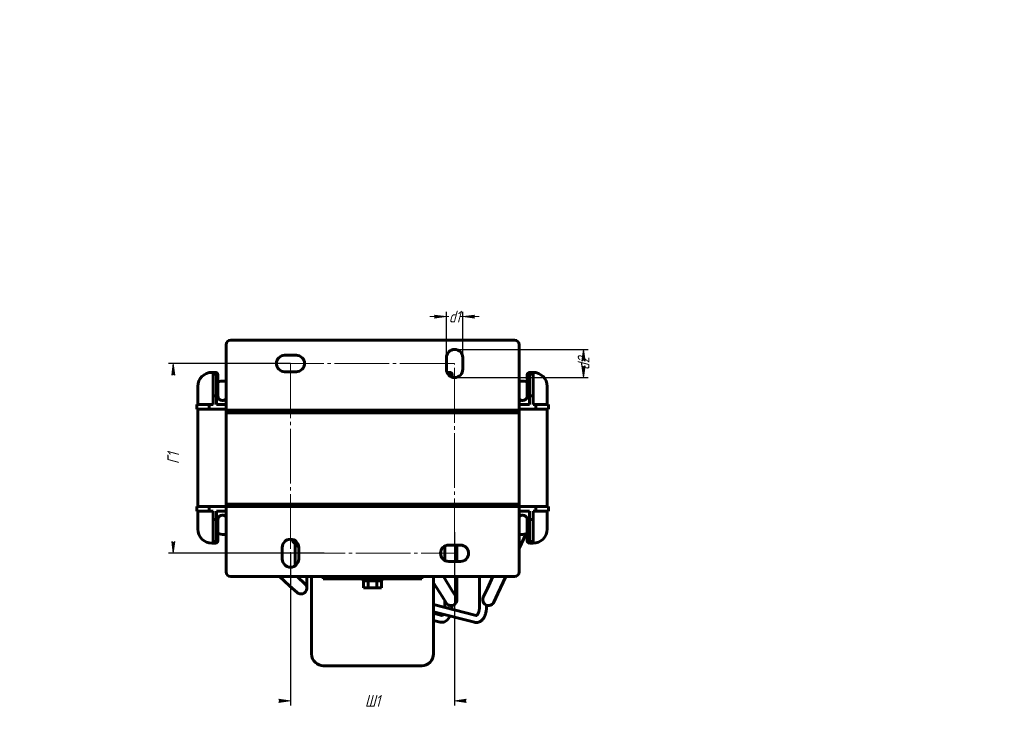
# Model space of a CAD drawing. Header units: millimetres. Extents: x 0 to 420, y 0 to 594.
# Tile 6 of 6: x 0 to 420, y 297 to 594. Entities that reach past the tile are written whole.
import ezdxf

# ---------------------------------------------------------------- set-up
doc = ezdxf.new("R2010")
doc.units = ezdxf.units.MM
for name, pattern in [('K5LT_AXLED', [27.863636, 23.363636, -1.5, 1.5, -1.5]), ('K5LT_BASIC', [0]), ('K5LT_THIN', [0])]:
    doc.linetypes.add(name, pattern=pattern)
doc.layers.add('Системный слой', color=7, linetype='Continuous')
doc.styles.add('KDIMTEXTSTYLE', font='GOST_AU.SHX', dxfattribs={"width": 0.96, "oblique": 15, "height": 5})
doc.dimstyles.new('KDIMSTYLE (1.00)', dxfattribs={"dimtxt": 5, "dimasz": 1, "dimexe": 2, "dimexo": 0, "dimgap": 1, "dimtad": 1, "dimtxsty": 'KDIMTEXTSTYLE', "dimsah": 1, "dimcen": 0, "dimdle": 1, "dimadec": 0, "dimazin": 0, "dimtfac": 0.667, "dimtmove": 0, "dimatfit": 3, "dimfxl": 1, "dimtvp": 1, "dimtolj": 1, "dimtzin": 0, "dimarcsym": 0})

# ---------------------------------------------------------------- blocks, each defined once
blk = doc.blocks.new('U67')
at = {"layer": 'Системный слой', "color": 150, "linetype": 'K5LT_BASIC', "lineweight": 60, "true_color": 0x0080ff}
for p, q in [((125.01, 427.24), (125.01, 426.24)), ((125.01, 387.24), (125.01, 386.24))]:
    blk.add_line(p, q, dxfattribs=at)
blk = doc.blocks.new('U68')
at = {"layer": 'Системный слой', "color": 150, "linetype": 'K5LT_BASIC', "lineweight": 60, "true_color": 0x0080ff}
for p, q in [((146.51, 354.41), (150.51, 354.41)), ((150.51, 354.41), (154.51, 354.41))]:
    blk.add_line(p, q, dxfattribs=at)
blk = doc.blocks.new('U69')
at = {"layer": 'Системный слой', "color": 150, "linetype": 'K5LT_BASIC', "lineweight": 60, "true_color": 0x0080ff}
for p, q in [((115.83, 372.23), (116.51, 371.49)), ((117.37, 370.55), (119.01, 368.77))]:
    blk.add_line(p, q, dxfattribs=at)
blk = doc.blocks.new('U70')
at = {"layer": 'Системный слой', "color": 150, "linetype": 'K5LT_BASIC', "lineweight": 60, "true_color": 0x0080ff}
for p, q in [((186.51, 362.74), (186.51, 369.74)), ((186.51, 351.36), (186.51, 356.24))]:
    blk.add_line(p, q, dxfattribs=at)
blk = doc.blocks.new('U71')
at = {"layer": 'Системный слой', "color": 150, "linetype": 'K5LT_BASIC', "lineweight": 60, "true_color": 0x0080ff}
for p, q in [((213.01, 368.25), (215.02, 372.56)), ((204.02, 349.05), (207.39, 356.24))]:
    blk.add_line(p, q, dxfattribs=at)
blk = doc.blocks.new('U72')
at = {"layer": 'Системный слой', "color": 150, "linetype": 'K5LT_BASIC', "lineweight": 60, "true_color": 0x0080ff}
for p, q in [((176.01, 426.24), (176.01, 427.24)), ((176.01, 386.24), (176.01, 387.24))]:
    blk.add_line(p, q, dxfattribs=at)
blk = doc.blocks.new('U73')
at = {"layer": 'Системный слой', "color": 150, "linetype": 'K5LT_BASIC', "lineweight": 60, "true_color": 0x0080ff}
for p, q in [((113.01, 386.24), (138.01, 386.24)), ((163.01, 386.24), (188.01, 386.24))]:
    blk.add_line(p, q, dxfattribs=at)
blk = doc.blocks.new('U74')
at = {"layer": 'Системный слой', "color": 150, "linetype": 'K5LT_BASIC', "lineweight": 60, "true_color": 0x0080ff}
for p, q in [((184.27, 342.33), (184.29, 342.61)), ((184.29, 342.61), (184.3, 342.89)), ((184.3, 342.89), (184.31, 343.16)), ((179.3, 336.77), (181.06, 336.82)), ((181.06, 336.82), (182.54, 337.81)), ((182.54, 337.81), (183.58, 339.42))]:
    blk.add_line(p, q, dxfattribs=at)
blk = doc.blocks.new('U75')
at = {"layer": 'Системный слой', "color": 150, "linetype": 'K5LT_BASIC', "lineweight": 60, "true_color": 0x0080ff}
for p, q in [((181.31, 363.18), (181.31, 369.3)), ((181.31, 355.35), (181.31, 356.24)), ((181.31, 343.16), (181.31, 345.96))]:
    blk.add_line(p, q, dxfattribs=at)
blk = doc.blocks.new('U76')
at = {"layer": 'Системный слой', "color": 150, "linetype": 'K5LT_BASIC', "lineweight": 60, "true_color": 0x0080ff}
for p, q in [((181.31, 343.14), (181.31, 343.16)), ((181.31, 343.12), (181.31, 343.14)), ((181.31, 343.1), (181.31, 343.12)), ((180.09, 339.66), (180.16, 339.7)), ((180.16, 339.7), (180.35, 339.85)), ((180.35, 339.85), (180.58, 340.15)), ((180.58, 340.15), (180.59, 340.17)), ((180.59, 340.17), (180.59, 340.18)), ((180.59, 340.18), (180.6, 340.18)), ((180.59, 340.17), (180.59, 340.17))]:
    blk.add_line(p, q, dxfattribs=at)
blk = doc.blocks.new('U77')
at = {"layer": 'Системный слой', "color": 150, "linetype": 'K5LT_BASIC', "lineweight": 60, "true_color": 0x0080ff}
for p, q in [((126.01, 426.24), (126.01, 427.24)), ((126.01, 386.24), (126.01, 387.24))]:
    blk.add_line(p, q, dxfattribs=at)
blk = doc.blocks.new('U78')
at = {"layer": 'Системный слой', "color": 150, "linetype": 'K5LT_BASIC', "lineweight": 60, "true_color": 0x0080ff}
for p, q in [((175.01, 427.24), (175.01, 426.24)), ((175.01, 387.24), (175.01, 386.24))]:
    blk.add_line(p, q, dxfattribs=at)
blk = doc.blocks.new('U79')
at = {"layer": 'Системный слой', "color": 150, "linetype": 'K5LT_BASIC', "lineweight": 60, "true_color": 0x0080ff}
for p, q in [((138.01, 427.24), (113.01, 427.24)), ((188.01, 427.24), (163.01, 427.24))]:
    blk.add_line(p, q, dxfattribs=at)
blk = doc.blocks.new('U80')
at = {"layer": 'Системный слой', "color": 30, "linetype": 'K5LT_AXLED', "lineweight": 18, "true_color": 0xff8000}
for p, q in [((185.51, 447.24), (115.51, 447.24)), ((115.51, 447.24), (115.51, 366.24)), ((185.51, 366.24), (185.51, 447.24)), ((115.51, 366.24), (185.51, 366.24))]:
    blk.add_line(p, q, dxfattribs=at)
blk = doc.blocks.new('KDIMARROW_01')
at = {"layer": 'Системный слой'}
blk.add_hatch(color=0, dxfattribs=at).paths.add_polyline_path([(0, 0), (-5, 0.66), (-4.5, 0), (-5, -0.66)])
at = {"layer": 'Системный слой', "color": 0, "linetype": 'K5LT_THIN', "lineweight": 18}
for p, q in [((-4.5, 0), (-5, 0.66)), ((-5, 0.66), (0, 0)), ((0, 0), (-5, -0.66)), ((-5, -0.66), (-4.5, 0)), ((0, 0), (-1, 0))]:
    blk.add_line(p, q, dxfattribs=at)
blk = doc.blocks.new('KDIMARROW_02')
at = {"layer": 'Системный слой'}
blk.add_hatch(color=0, dxfattribs=at).paths.add_polyline_path([(4.5, 0), (5, 0.66), (0, 0), (5, -0.66)])
at = {"layer": 'Системный слой', "color": 0, "linetype": 'K5LT_THIN', "lineweight": 18}
for p, q in [((0, 0), (-1, 0)), ((5, 0.66), (0, 0)), ((0, 0), (5, -0.66)), ((0, 0), (7, 0)), ((4.5, 0), (5, 0.66)), ((5, -0.66), (4.5, 0))]:
    blk.add_line(p, q, dxfattribs=at)

msp = doc.modelspace()

# ---------------------------------------------------------------- linework, layer by layer
at = {"layer": 'Системный слой', "color": 150, "linetype": 'K5LT_BASIC', "lineweight": 60, "true_color": 0x0080ff}
for p, q in [((88.006, 429.243), (88.006, 455.243)), ((90.006, 457.243), (211.006, 457.243)), ((213.006, 429.243), (213.006, 455.243)), ((113.006, 450.743), (118.006, 450.743)), ((182.006, 444.743), (182.006, 449.743)), ((189.006, 449.743), (189.006, 444.743)), ((82.006, 443.443), (83.506, 443.443)), ((82.506, 442.743), (84.006, 442.743)), ((82.506, 433.413), (82.506, 442.743)), ((84.006, 442.743), (84.006, 433.413)), ((84.506, 433.443), (84.506, 442.443)), ((118.006, 443.743), (113.006, 443.743)), ((182.257, 443.443), (183.506, 443.443)), ((182.634, 442.743), (184.006, 442.743)), ((184.006, 442.743), (184.006, 441.581)), ((184.506, 441.389), (184.506, 442.443)), ((216.506, 442.443), (216.506, 433.443)), ((217.506, 443.443), (219.006, 443.443)), ((217.506, 433.413), (217.506, 442.743)), ((217.506, 442.743), (219.006, 442.743)), ((219.006, 442.743), (219.006, 433.413)), ((76.006, 429.743), (76.006, 437.443)), ((88.006, 439.743), (87.206, 439.743)), ((213.806, 439.743), (213.006, 439.743)), ((225.006, 437.443), (225.006, 429.743)), ((82.506, 433.413), (82.506, 429.743)), ((84.006, 433.413), (82.506, 433.413)), ((84.006, 429.743), (84.006, 433.413)), ((217.506, 433.413), (217.506, 429.743)), ((219.006, 433.413), (217.506, 433.413)), ((219.006, 429.743), (219.006, 433.413)), ((75.506, 427.743), (75.506, 429.743)), ((75.506, 429.743), (80.868, 429.743)), ((82.506, 429.743), (80.868, 429.743)), ((80.868, 429.743), (80.868, 427.743)), ((88.006, 429.743), (84.006, 429.743)), ((88.006, 427.243), (88.006, 429.243)), ((217.506, 429.743), (213.006, 429.743)), ((213.006, 429.243), (213.006, 427.243)), ((220.145, 429.743), (219.006, 429.743)), ((220.145, 429.743), (225.506, 429.743)), ((220.145, 427.743), (220.145, 429.743)), ((225.506, 429.743), (225.506, 427.743)), ((80.868, 427.743), (75.506, 427.743)), ((76.006, 386.243), (76.006, 427.743)), ((80.868, 427.743), (88.006, 427.743)), ((88.006, 426.243), (88.006, 427.243)), ((113.006, 427.243), (88.006, 427.243)), ((113.006, 426.243), (88.006, 426.243)), ((213.006, 426.243), (88.006, 426.243)), ((88.006, 387.243), (88.006, 426.243)), ((113.006, 426.243), (113.006, 427.243)), ((138.006, 426.243), (138.006, 427.243)), ((163.006, 427.243), (138.006, 427.243)), ((163.006, 426.243), (138.006, 426.243)), ((163.006, 426.243), (163.006, 427.243)), ((188.006, 426.243), (188.006, 427.243)), ((213.006, 427.243), (188.006, 427.243)), ((213.006, 426.243), (188.006, 426.243)), ((213.006, 427.743), (220.145, 427.743)), ((213.006, 426.243), (213.006, 427.243)), ((213.006, 387.243), (213.006, 426.243)), ((225.506, 427.743), (220.145, 427.743)), ((225.006, 427.743), (225.006, 386.243)), ((88.006, 386.243), (88.006, 387.243)), ((113.006, 387.243), (88.006, 387.243)), ((213.006, 387.243), (88.006, 387.243)), ((113.006, 386.243), (113.006, 387.243)), ((126.006, 386.743), (125.006, 386.743)), ((138.006, 386.243), (138.006, 387.243)), ((163.006, 387.243), (138.006, 387.243)), ((163.006, 386.243), (163.006, 387.243)), ((176.006, 386.743), (175.006, 386.743)), ((188.006, 386.243), (188.006, 387.243)), ((213.006, 387.243), (188.006, 387.243)), ((213.006, 386.243), (213.006, 387.243)), ((75.506, 386.243), (80.868, 386.243)), ((75.506, 384.243), (75.506, 386.243)), ((80.868, 384.243), (75.506, 384.243)), ((76.006, 376.543), (76.006, 384.243)), ((80.868, 386.243), (80.868, 384.243)), ((80.868, 386.243), (88.006, 386.243)), ((82.506, 384.243), (80.868, 384.243)), ((82.506, 380.573), (82.506, 384.243)), ((84.006, 384.243), (84.006, 380.573)), ((88.006, 384.243), (84.006, 384.243)), ((88.006, 384.243), (88.006, 386.243)), ((113.006, 386.243), (88.006, 386.243)), ((88.006, 384.243), (88.006, 358.243)), ((163.006, 386.243), (138.006, 386.243)), ((213.006, 386.243), (188.006, 386.243)), ((213.006, 386.243), (220.145, 386.243)), ((213.006, 386.243), (213.006, 384.243)), ((217.506, 384.243), (213.006, 384.243)), ((213.006, 384.243), (213.006, 358.243)), ((217.506, 380.573), (217.506, 384.243)), ((219.006, 384.243), (219.006, 380.573)), ((220.145, 384.243), (219.006, 384.243)), ((220.145, 386.243), (225.506, 386.243)), ((220.145, 384.243), (220.145, 386.243)), ((225.506, 384.243), (220.145, 384.243)), ((225.006, 384.243), (225.006, 376.543)), ((225.506, 386.243), (225.506, 384.243)), ((82.506, 371.243), (82.506, 380.573)), ((82.506, 380.573), (84.006, 380.573)), ((84.006, 380.573), (84.006, 371.243)), ((84.506, 371.543), (84.506, 380.543)), ((216.506, 380.543), (216.506, 371.543)), ((217.506, 380.573), (219.006, 380.573)), ((217.506, 371.243), (217.506, 380.573)), ((219.006, 380.573), (219.006, 371.243)), ((87.206, 374.243), (88.006, 374.243)), ((213.006, 374.243), (213.806, 374.243)), ((215.018, 372.556), (215.913, 374.468)), ((83.506, 370.543), (82.006, 370.543)), ((84.006, 371.243), (82.506, 371.243)), ((116.506, 372.097), (116.506, 371.543)), ((117.506, 371.243), (117.506, 371.616)), ((117.956, 371.243), (117.506, 371.243)), ((118.508, 370.543), (117.506, 370.543)), ((117.506, 360.871), (117.506, 370.405)), ((183.006, 369.743), (188.006, 369.743)), ((219.006, 371.243), (217.506, 371.243)), ((219.006, 370.543), (217.506, 370.543)), ((112.006, 363.743), (112.006, 368.743)), ((119.006, 368.743), (119.006, 363.743)), ((188.006, 362.743), (183.006, 362.743)), ((211.006, 356.243), (90.006, 356.243)), ((110.808, 356.243), (115.107, 352.394)), ((118.303, 356.243), (118.442, 356.119)), ((118.442, 356.119), (121.674, 353.224)), ((122.506, 351.362), (122.506, 356.243)), ((124.506, 356.243), (124.506, 323.243)), ((129.506, 355.243), (129.506, 356.243)), ((147.985, 355.243), (129.506, 355.243)), ((146.506, 355.243), (146.506, 354.41)), ((146.696, 351.41), (146.696, 354.41)), ((147.985, 355.243), (153.028, 355.243)), ((148.601, 351.41), (148.601, 354.41)), ((152.412, 351.41), (152.412, 354.41)), ((171.506, 355.243), (153.028, 355.243)), ((154.317, 351.41), (154.317, 354.41)), ((154.506, 355.243), (154.506, 354.41)), ((171.506, 356.243), (171.506, 355.243)), ((176.506, 323.243), (176.506, 356.243)), ((176.506, 353.59), (180.294, 347.569)), ((180.744, 356.243), (184.526, 350.231)), ((196.106, 343.146), (196.106, 356.243)), ((199.495, 351.168), (201.868, 356.243)), ((115.107, 352.394), (118.339, 349.499)), ((148.601, 351.41), (146.696, 351.41)), ((152.412, 351.41), (148.601, 351.41)), ((154.317, 351.41), (152.412, 351.41)), ((184.526, 350.231), (186.123, 347.693)), ((186.506, 346.362), (186.506, 351.362)), ((197.742, 347.421), (199.495, 351.168)), ((202.271, 345.303), (204.024, 349.05)), ((180.294, 347.569), (181.89, 345.031)), ((176.506, 344.327), (194.723, 339.652)), ((176.506, 341.23), (193.977, 336.746)), ((176.506, 340.651), (180.091, 339.666)), ((184.306, 343.164), (184.306, 343.88)), ((199.106, 343.146), (199.106, 344.029)), ((176.506, 337.54), (179.295, 336.773)), ((129.506, 318.243), (171.506, 318.243))]:
    msp.add_line(p, q, dxfattribs=at)
for centre, radius, start, end in [((90.006, 455.243), 2, 90, 180), ((211.006, 455.243), 2, 360, 90), ((113.006, 447.243), 3.5, 90, 270), ((118.006, 447.243), 3.5, 270, 90), ((185.506, 449.743), 3.5, 360, 180), ((82.006, 437.443), 6, 90, 180), ((83.506, 442.443), 1, 0, 90), ((185.506, 444.743), 3.5, 180, 360), ((183.506, 442.443), 1, 0, 90), ((217.506, 442.443), 1, 90, 180), ((219.006, 437.443), 6, 0, 90), ((87.206, 429.743), 10, 90, 105.66427), ((213.806, 429.743), 10, 74.33573, 90), ((86.506, 433.443), 2, 180, 318.59038), ((214.506, 433.443), 2, 221.40962, 0), ((86.506, 380.543), 2, 41.40962, 180), ((214.506, 380.543), 2, 0, 138.59038), ((82.006, 376.543), 6, 180, 270), ((87.206, 384.243), 10, 254.33573, 270), ((213.806, 384.243), 10, 270, 285.66427), ((219.006, 376.543), 6, 270, 0), ((83.506, 371.543), 1, 270, 360), ((115.506, 368.743), 3.5, 360, 180), ((117.506, 371.543), 1, 180, 270), ((183.006, 366.243), 3.5, 90, 270), ((188.006, 366.243), 3.5, 270, 90), ((217.506, 371.543), 1, 180, 270), ((115.506, 363.743), 3.5, 180, 360), ((90.006, 358.243), 2, 180, 270), ((211.006, 358.243), 2, 270, 0), ((120.006, 351.362), 2.5, 270, 48.15484), ((120.006, 351.362), 2.5, 228.15484, 270), ((184.006, 346.362), 2.5, 212.17084, 270), ((184.006, 346.362), 2.5, 270, 32.17171), ((200.006, 346.362), 2.5, 154.93254, 334.93288), ((129.506, 323.243), 5, 180, 227.43867), ((129.506, 323.243), 5, 227.43867, 270), ((171.506, 323.243), 5, 270, 0)]:
    msp.add_arc(centre, radius, start, end, dxfattribs=at)
for points, knots in [([(193.977, 336.746), (194.091, 336.717), (194.204, 336.694), (194.435, 336.661), (194.552, 336.651), (194.785, 336.644), (194.903, 336.648), (195.136, 336.667), (195.251, 336.683), (195.48, 336.728), (195.594, 336.757), (195.821, 336.828), (195.935, 336.87), (196.159, 336.968), (196.27, 337.024), (196.441, 337.121), (196.502, 337.158), (196.673, 337.269), (196.782, 337.348), (196.996, 337.52), (197.101, 337.614), (197.308, 337.817), (197.409, 337.927), (197.608, 338.164), (197.705, 338.291), (197.893, 338.562), (197.984, 338.706), (198.089, 338.89), (198.108, 338.925), (198.18, 339.056), (198.231, 339.154), (198.293, 339.283), (198.306, 339.311), (198.333, 339.369), (198.347, 339.398), (198.386, 339.485), (198.412, 339.544), (198.486, 339.723), (198.534, 339.844), (198.647, 340.158), (198.709, 340.354), (198.804, 340.699), (198.841, 340.846), (198.922, 341.209), (198.963, 341.427), (199.019, 341.803), (199.039, 341.959), (199.066, 342.228), (199.075, 342.34), (199.091, 342.565), (199.096, 342.678), (199.104, 342.91), (199.106, 343.028), (199.106, 343.146)], [0, 0, 0, 0, 0.7723701, 0.7723701, 1.5453021, 1.5453021, 2.3199247, 2.3199247, 3.090092, 3.090092, 3.8652023, 3.8652023, 4.6656674, 4.6656674, 5.4847614, 5.4847614, 5.9545912, 5.9545912, 6.8281788, 6.8281788, 7.7393094, 7.7393094, 8.6929353, 8.6929353, 9.6930078, 9.6930078, 10.7339207, 10.7339207, 10.9733449, 10.9733449, 11.6300526, 11.6300526, 11.8172757, 11.8172757, 12.0044987, 12.0044987, 12.3789448, 12.3789448, 13.127837, 13.127837, 14.2833951, 14.2833951, 15.1200143, 15.1200143, 16.324213, 16.324213, 17.168901, 17.168901, 17.7702398, 17.7702398, 18.3715786, 18.3715786, 18.9999999, 18.9999999, 18.9999999, 18.9999999]), ([(194.761, 339.646), (194.763, 339.646), (194.765, 339.647), (194.771, 339.647), (194.774, 339.647), (194.783, 339.648), (194.789, 339.649), (194.805, 339.653), (194.814, 339.656), (194.836, 339.664), (194.85, 339.67), (194.871, 339.68), (194.876, 339.683), (194.901, 339.696), (194.921, 339.708), (194.967, 339.739), (194.992, 339.758), (195.029, 339.789), (195.041, 339.799), (195.084, 339.837), (195.118, 339.871), (195.191, 339.95), (195.231, 339.997), (195.313, 340.104), (195.355, 340.166), (195.444, 340.306), (195.489, 340.385), (195.579, 340.558), (195.623, 340.653), (195.711, 340.861), (195.753, 340.974), (195.811, 341.147), (195.829, 341.203), (195.871, 341.345), (195.895, 341.433), (195.951, 341.661), (195.981, 341.805), (196.032, 342.1), (196.052, 342.252), (196.085, 342.568), (196.097, 342.733), (196.105, 342.981), (196.106, 343.064), (196.106, 343.146)], [0, 0, 0, 0, 0.3320341, 0.3320341, 0.8300853, 0.8300853, 1.5454925, 1.5454925, 2.2771883, 2.2771883, 3.0240817, 3.0240817, 3.2855598, 3.2855598, 4.0800988, 4.0800988, 4.8746378, 4.8746378, 5.1949291, 5.1949291, 6.0892658, 6.0892658, 7.0405021, 7.0405021, 8.0468621, 8.0468621, 9.1176502, 9.1176502, 10.2416247, 10.2416247, 11.4230789, 11.4230789, 11.9724063, 11.9724063, 12.7889873, 12.7889873, 14.0657255, 14.0657255, 15.3424638, 15.3424638, 16.7013577, 16.7013577, 17.3771585, 17.3771585, 17.3771585, 17.3771585]), ([(180.091, 339.666), (180.092, 339.665), (180.093, 339.665), (180.094, 339.665), (180.094, 339.665), (180.095, 339.665), (180.095, 339.664), (180.096, 339.664), (180.096, 339.664), (180.096, 339.664), (180.096, 339.664), (180.096, 339.664), (180.096, 339.664), (180.095, 339.664), (180.095, 339.664), (180.095, 339.664), (180.094, 339.664), (180.093, 339.664)], [0, 0, 0, 0, 0.7945129, 0.7945129, 1.0936384, 1.0936384, 2.1872767, 2.1872767, 2.5642362, 2.5642362, 2.9237611, 2.9237611, 3.403105, 3.403105, 4.2419737, 4.2419737, 5.4681919, 5.4681919, 5.4681919, 5.4681919]), ([(194.723, 339.652), (194.726, 339.651), (194.728, 339.651), (194.734, 339.649), (194.737, 339.649), (194.741, 339.648), (194.742, 339.648), (194.745, 339.648), (194.745, 339.648), (194.748, 339.647), (194.749, 339.647), (194.753, 339.647), (194.755, 339.647), (194.759, 339.647), (194.76, 339.646), (194.761, 339.646)], [0, 0, 0, 0, 0.2465828, 0.2465828, 0.5711511, 0.5711511, 0.7528681, 0.7528681, 0.8638928, 0.8638928, 1.0859423, 1.0859423, 1.4105106, 1.4105106, 1.6228415, 1.6228415, 1.6228415, 1.6228415])]:
    msp.add_open_spline(points, degree=3, knots=knots, dxfattribs=at)

# ---------------------------------------------------------------- block references
at = {"layer": 'Системный слой'}
for name in ['U80', 'U79', 'U67', 'U77', 'U78', 'U72', 'U73', 'U69', 'U70', 'U71', 'U75', 'U68', 'U74', 'U76']:
    msp.add_blockref(name, (0, 0), dxfattribs=at)

# ---------------------------------------------------------------- dimensions: what is measured, and where the dimension line sits
at = {"layer": 'Системный слой', "color": 7}
for base, p1, p2, location, text, override in [((189.006, 467.243), (182.006, 449.743), (189.006, 449.743), (185.506, 467.243), '\\H5.0;\\W0.965;\\Q15;\\H5.0;\\W0.965;\\Q15;\\Q15;d1', {"dimexo": 0, "dimblk1": 'KDIMARROW_02', "dimblk2": 'KDIMARROW_02', "dimse1": 0, "dimse2": 0, "dimclrt": 7, "dimtolj": 1}), ((115.506, 303.243), (185.506, 375.268), (115.506, 366.243), (150.506, 303.243), '\\H5.0;\\W0.965;\\Q15;\\H5.0;\\W0.965;\\Q15;\\Q15;Ш1', {"dimexo": 0, "dimblk1": 'KDIMARROW_01', "dimblk2": 'KDIMARROW_01', "dimse1": 0, "dimse2": 0, "dimclrt": 7, "dimtolj": 1})]:
    msp.add_linear_dim(base=base, p1=p1, p2=p2, location=location, text=text, dimstyle='KDIMSTYLE (1.00)', override=override, dxfattribs=at).render()
for base, p1, p2, location, text in [((240.506, 453.243), (185.506, 441.243), (185.506, 453.243), (240.506, 447.243), '\\H5.0;\\W0.965;\\Q15;\\H5.0;\\W0.965;\\Q15;\\Q15;d2'), ((65.506, 447.243), (129.836, 366.243), (115.506, 447.243), (65.506, 406.743), '\\H5.0;\\W0.965;\\Q15;\\H5.0;\\W0.965;\\Q15;\\Q15;Г1')]:
    msp.add_linear_dim(base=base, p1=p1, p2=p2, angle=90, location=location, text=text, dimstyle='KDIMSTYLE (1.00)', override={"dimexo": 0, "dimblk1": 'KDIMARROW_01', "dimblk2": 'KDIMARROW_01', "dimse1": 0, "dimse2": 0, "dimclrt": 7, "dimtolj": 1}, dxfattribs=at).render()

doc.saveas('drawing.dxf')
